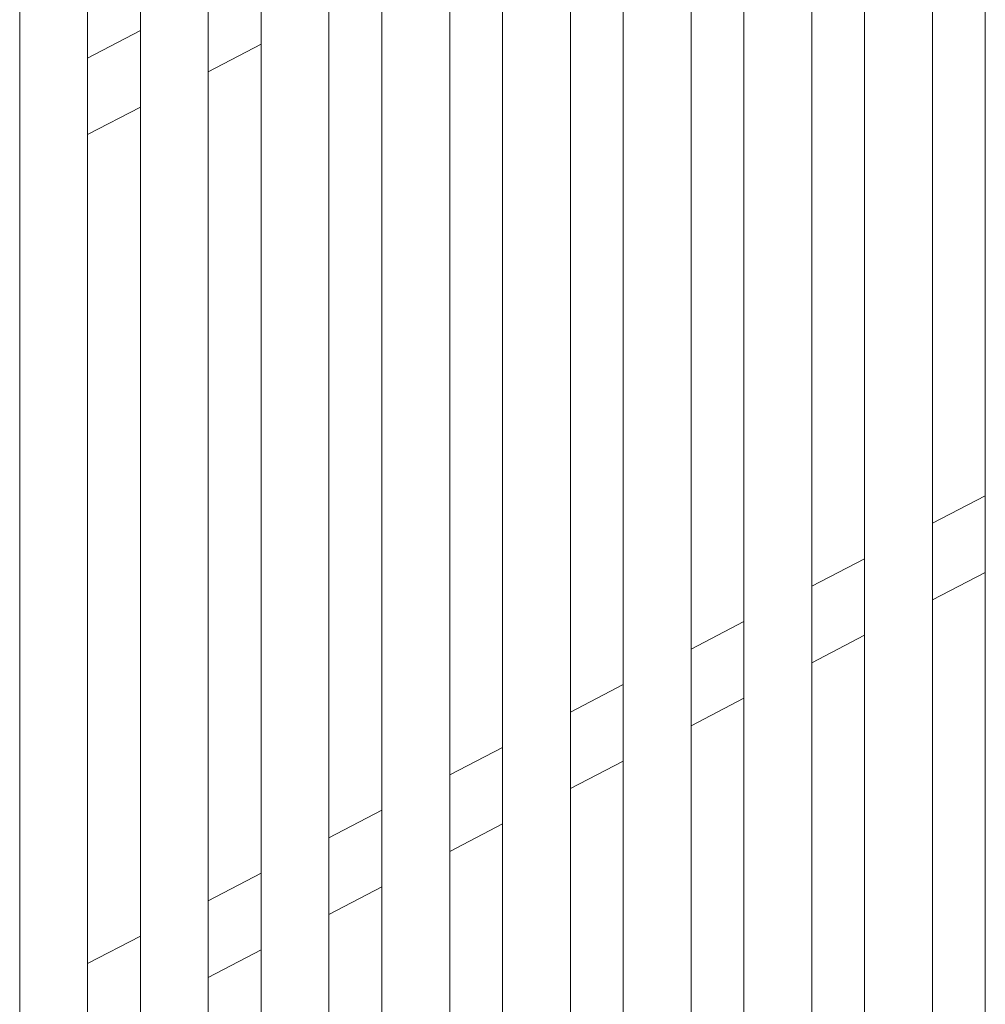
# Model space of a CAD drawing. Header units: millimetres. Extents: x -65 to 293624, y -1905 to 31061.
# Tile 204 of 256: x 113307 to 113947, y 21554 to 22206. Entities that reach past the tile are written whole.
import ezdxf

# ---------------------------------------------------------------- set-up
doc = ezdxf.new("R2010")
doc.units = ezdxf.units.MM
doc.header["$MEASUREMENT"] = 0
doc.layers.add('1245 Sisehoovi varjestus.AR', color=7, linetype='Continuous')
doc.layers.add('1253 Terrassipostid.AR', color=7, linetype='Continuous')

# ---------------------------------------------------------------- blocks, each defined once
blk = doc.blocks.new('Section Element_1060_3', base_point=(20443.11, 12361.43))
at = {"layer": '1253 Terrassipostid.AR', "color": 7, "linetype": 'Continuous', "lineweight": 13}
blk.add_line((113306.91, 22750.86), (113306.91, 16346.43), dxfattribs=at)
blk = doc.blocks.new('Section Element_1735_3', base_point=(20443.11, 12361.43))
at = {"layer": '1245 Sisehoovi varjestus.AR', "color": 7, "linetype": 'Continuous', "lineweight": 13}
for p, q in [((113431.88, 19956.43), (113431.88, 22770.14)), ((113386.88, 19956.43), (113386.88, 22763.2))]:
    blk.add_line(p, q, dxfattribs=at)
blk = doc.blocks.new('Section Element_1736_3', base_point=(20443.11, 12361.43))
at = {"layer": '1245 Sisehoovi varjestus.AR', "color": 7, "linetype": 'Continuous', "lineweight": 13}
blk.add_line((113351.88, 19956.43), (113351.88, 22757.8), dxfattribs=at)
blk = doc.blocks.new('Section Element_1737_3', base_point=(20443.11, 12361.43))
at = {"layer": '1245 Sisehoovi varjestus.AR', "color": 7, "linetype": 'Continuous', "lineweight": 13}
for p, q in [((113511.88, 19956.43), (113511.88, 22782.49)), ((113466.88, 19956.43), (113466.88, 22775.54))]:
    blk.add_line(p, q, dxfattribs=at)
blk = doc.blocks.new('Section Element_1738_3', base_point=(20443.11, 12361.43))
at = {"layer": '1245 Sisehoovi varjestus.AR', "color": 7, "linetype": 'Continuous', "lineweight": 13}
for p, q in [((113591.88, 19956.43), (113591.88, 22794.83)), ((113546.88, 19956.43), (113546.88, 22787.89))]:
    blk.add_line(p, q, dxfattribs=at)
blk = doc.blocks.new('Section Element_1739_3', base_point=(20443.11, 12361.43))
at = {"layer": '1245 Sisehoovi varjestus.AR', "color": 7, "linetype": 'Continuous', "lineweight": 13}
for p, q in [((113671.88, 19961.14), (113671.88, 22807.17)), ((113626.88, 19961.14), (113626.88, 22800.23))]:
    blk.add_line(p, q, dxfattribs=at)
blk = doc.blocks.new('Section Element_1740_3', base_point=(20443.11, 12361.43))
at = {"layer": '1245 Sisehoovi varjestus.AR', "color": 7, "linetype": 'Continuous', "lineweight": 13}
for p, q in [((113751.88, 20002.82), (113751.88, 22819.51)), ((113706.88, 20002.82), (113706.88, 22812.57))]:
    blk.add_line(p, q, dxfattribs=at)
blk = doc.blocks.new('Section Element_1741_3', base_point=(20443.11, 12361.43))
at = {"layer": '1245 Sisehoovi varjestus.AR', "color": 7, "linetype": 'Continuous', "lineweight": 13}
for p, q in [((113831.88, 20044.5), (113831.88, 22831.85)), ((113786.88, 20044.5), (113786.88, 22824.91))]:
    blk.add_line(p, q, dxfattribs=at)
blk = doc.blocks.new('Section Element_1742_3', base_point=(20443.11, 12361.43))
at = {"layer": '1245 Sisehoovi varjestus.AR', "color": 7, "linetype": 'Continuous', "lineweight": 13}
for p, q in [((113911.88, 20086.18), (113911.88, 22844.2)), ((113866.88, 20086.18), (113866.88, 22837.25))]:
    blk.add_line(p, q, dxfattribs=at)
blk = doc.blocks.new('Section Element_1743_3', base_point=(20443.11, 12361.43))
at = {"layer": '1245 Sisehoovi varjestus.AR', "color": 7, "linetype": 'Continuous', "lineweight": 13}
blk.add_line((113946.88, 20127.86), (113946.88, 22849.6), dxfattribs=at)
blk = doc.blocks.new('Section Element_1917_3', base_point=(20443.11, 12361.43))
at = {"layer": '1245 Sisehoovi varjestus.AR', "color": 7, "linetype": 'Continuous', "lineweight": 13}
for p, q in [((113946.88, 21890.62), (113911.88, 21872.39)), ((113866.88, 21848.94), (113831.88, 21830.71)), ((113946.88, 21839.88), (113911.88, 21821.65)), ((113786.88, 21807.26), (113751.88, 21789.02)), ((113866.88, 21798.2), (113831.88, 21779.96)), ((113706.88, 21765.58), (113671.88, 21747.34)), ((113786.88, 21756.52), (113751.88, 21738.28)), ((113626.88, 21723.9), (113591.88, 21705.66)), ((113706.88, 21714.84), (113671.88, 21696.6)), ((113546.88, 21682.22), (113511.88, 21663.98)), ((113626.88, 21673.16), (113591.88, 21654.92)), ((113466.88, 21640.53), (113431.88, 21622.3)), ((113546.88, 21631.47), (113511.88, 21613.24)), ((113386.88, 21598.85), (113351.88, 21580.62)), ((113466.88, 21589.79), (113431.88, 21571.56))]:
    blk.add_line(p, q, dxfattribs=at)
blk = doc.blocks.new('Section Element_1921_3', base_point=(20443.11, 12361.43))
at = {"layer": '1245 Sisehoovi varjestus.AR', "color": 7, "linetype": 'Continuous', "lineweight": 13}
for p, q in [((113386.88, 22198.85), (113351.88, 22180.62)), ((113466.88, 22189.79), (113431.88, 22171.56)), ((113386.88, 22148.11), (113351.88, 22129.88))]:
    blk.add_line(p, q, dxfattribs=at)

msp = doc.modelspace()

# ---------------------------------------------------------------- block references
at = {"layer": '1245 Sisehoovi varjestus.AR', "lineweight": 0}
for name in ['Section Element_1743_3', 'Section Element_1742_3', 'Section Element_1741_3', 'Section Element_1740_3', 'Section Element_1739_3', 'Section Element_1738_3', 'Section Element_1737_3', 'Section Element_1735_3', 'Section Element_1736_3', 'Section Element_1921_3', 'Section Element_1917_3']:
    msp.add_blockref(name, (20443.11, 12361.43), dxfattribs=at)
at = {"layer": '1253 Terrassipostid.AR', "lineweight": 0}
msp.add_blockref('Section Element_1060_3', (20443.11, 12361.43), dxfattribs=at)

doc.saveas('drawing.dxf')
